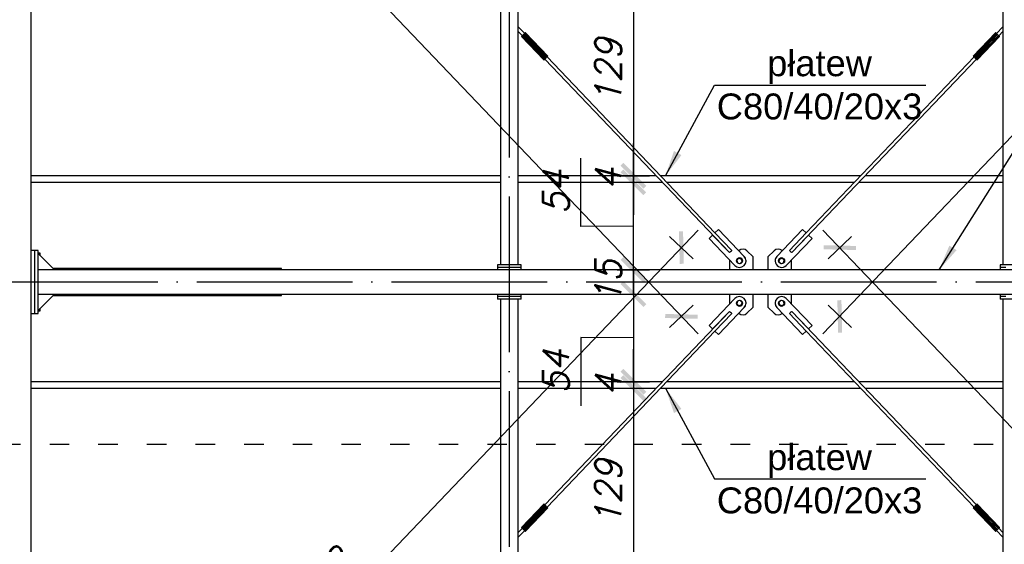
# Model space of a CAD drawing. Header units: millimetres. Extents: x 1814 to 94182, y 11562 to 49454.
# Tile 55 of 143: x 14364 to 14972, y 18136 to 18460. Entities that reach past the tile are written whole.
import ezdxf

# ---------------------------------------------------------------- set-up
doc = ezdxf.new("R2010")
doc.units = ezdxf.units.MM
doc.linetypes.add('ACAD_ISO03W100', pattern=[30, 12, -18])
doc.linetypes.add('ACAD_ISO04W100', pattern=[30, 24, -3, 0, -3])
for name, color, linetype in [('AS_Belki', 145, 'Continuous'), ('AS_Blachy', 30, 'Continuous'), ('AS_Sruby', 9, 'Continuous'), ('odnośnik', 140, 'Continuous'), ('opis', 50, 'Continuous'), ('osie', 40, 'ACAD_ISO04W100')]:
    doc.layers.add(name, color=color, linetype=linetype)
doc.layers.add('wymiar', color=135, linetype='Continuous', lineweight=9)
doc.styles.add('Opisowy', font='arial.ttf')
doc.styles.get("Standard").update_dxf_attribs({"font": 'arial.ttf'})
doc.styles.add('WYMIARY', font='simplex.shx', dxfattribs={"oblique": 15})
doc.dimstyles.new('1-100', dxfattribs={"dimscale": 100, "dimtxt": 0.16, "dimasz": 0.2, "dimexe": 0.1, "dimexo": 0.1, "dimgap": 0.075, "dimtad": 1, "dimrnd": 0.01, "dimzin": 9, "dimtxsty": 'WYMIARY', "dimblk": 'ARCHTICK', "dimcen": 0.2, "dimdle": 0.15, "dimadec": 1, "dimazin": 1, "dimtfac": 1, "dimtix": 1, "dimtmove": 2, "dimatfit": 3, "dimldrblk": 'ARCHTICK', "dimfxl": 0, "dimarcsym": 0})
doc.dimstyles.new('skala 1-100', dxfattribs={"dimtxt": 16, "dimasz": 1, "dimexe": 1.25, "dimexo": 0.625, "dimgap": 5, "dimtad": 1, "dimdec": 1, "dimrnd": 0.1, "dimdsep": 46, "dimtxsty": 'Standard', "dimblk": 'strzałka', "dimcen": -5, "dimse1": 1, "dimse2": 1, "dimazin": 0, "dimtfac": 1, "dimtdec": 1, "dimtix": 1, "dimtmove": 1, "dimatfit": 3, "dimfxl": 0, "dimtolj": 1, "dimarcsym": 0})

# ---------------------------------------------------------------- blocks, each defined once
blk = doc.blocks.new('strzałka')
for p, q in [((0, 9), (0, -9)), ((-9, 0), (9, 0))]:
    blk.add_line(p, q)
at = {"const_width": 1}
blk.add_lwpolyline([(-4.243, -4.243), (4.243, 4.243)], dxfattribs=at)
blk = doc.blocks.new('_ARCHTICK')
at = {"color": 0, "linetype": 'ByBlock', "lineweight": -2}
blk.add_solid([(0.398, 0.309), (0.309, 0.398), (-0.309, -0.398), (-0.398, -0.309)], dxfattribs=at)
blk = doc.blocks.new('*D2036')
at = {"layer": 'Defpoints', "color": 0}
for p in [(14671.79, 18492.62), (14671.79, 18363.62), (14742.85, 18363.62)]:
    blk.add_point(p, dxfattribs=at)
at = {"layer": 'wymiar', "color": 0, "lineweight": -2}
for p, q in [((14742.85, 18507.62), (14742.85, 18348.62)), ((14732.85, 18492.62), (14752.85, 18492.62)), ((14732.85, 18363.62), (14752.85, 18363.62))]:
    blk.add_line(p, q, dxfattribs=at)
at = {"layer": 'wymiar', "color": 0, "lineweight": -2, "xscale": 20, "yscale": 20, "zscale": 20}
for p, rotation in [((14742.85, 18492.62), 90), ((14742.85, 18363.62), 270)]:
    blk.add_blockref('_ARCHTICK', p, dxfattribs=dict(at, rotation=rotation))
at = {"layer": 'wymiar', "color": 0, "insert": (14727.35, 18428.12), "char_height": 16, "attachment_point": 5, "rotation": 90, "style": 'WYMIARY'}
blk.add_mtext('129', dxfattribs=at)
blk = doc.blocks.new('*D2037')
at = {"layer": 'Defpoints', "color": 0}
for p in [(14671.79, 18363.62), (14671.79, 18359.62), (14742.85, 18359.62)]:
    blk.add_point(p, dxfattribs=at)
at = {"layer": 'wymiar', "color": 0, "lineweight": -2}
for p, q in [((14742.85, 18363.62), (14742.85, 18383.62)), ((14732.85, 18363.62), (14752.85, 18363.62)), ((14742.85, 18363.62), (14742.85, 18359.62)), ((14732.85, 18359.62), (14752.85, 18359.62)), ((14742.85, 18359.62), (14742.85, 18339.62))]:
    blk.add_line(p, q, dxfattribs=at)
at = {"layer": 'wymiar', "color": 0, "lineweight": -2, "xscale": 20, "yscale": 20, "zscale": 20}
for p, rotation in [((14742.85, 18363.62), 270), ((14742.85, 18359.62), 90)]:
    blk.add_blockref('_ARCHTICK', p, dxfattribs=dict(at, rotation=rotation))
at = {"layer": 'wymiar', "color": 0, "insert": (14727.35, 18361.62), "char_height": 16, "attachment_point": 5, "rotation": 90, "style": 'WYMIARY'}
blk.add_mtext('4', dxfattribs=at)
blk = doc.blocks.new('*D2038')
at = {"layer": 'Defpoints', "color": 0}
for p in [(14673.59, 18305.62), (14673.59, 18290.62), (14742.85, 18290.62)]:
    blk.add_point(p, dxfattribs=at)
at = {"layer": 'wymiar', "color": 0, "lineweight": -2}
for p, q in [((14742.85, 18305.62), (14742.85, 18325.62)), ((14732.85, 18305.62), (14752.85, 18305.62)), ((14742.85, 18305.62), (14742.85, 18290.62)), ((14732.85, 18290.62), (14752.85, 18290.62)), ((14742.85, 18290.62), (14742.85, 18270.62))]:
    blk.add_line(p, q, dxfattribs=at)
at = {"layer": 'wymiar', "color": 0, "lineweight": -2, "xscale": 20, "yscale": 20, "zscale": 20}
for p, rotation in [((14742.85, 18305.62), 270), ((14742.85, 18290.62), 90)]:
    blk.add_blockref('_ARCHTICK', p, dxfattribs=dict(at, rotation=rotation))
at = {"layer": 'wymiar', "color": 0, "insert": (14727.35, 18298.12), "char_height": 16, "attachment_point": 5, "rotation": 90, "style": 'WYMIARY'}
blk.add_mtext('15', dxfattribs=at)
blk = doc.blocks.new('*D2039')
at = {"layer": 'Defpoints', "color": 0}
for p in [(14673.59, 18290.62), (14671.79, 18236.62), (14742.85, 18236.62)]:
    blk.add_point(p, dxfattribs=at)
at = {"layer": 'wymiar', "color": 0, "lineweight": -2}
for p, q in [((14742.85, 18305.62), (14742.85, 18221.62)), ((14732.85, 18290.62), (14752.85, 18290.62)), ((14742.85, 18263.62), (14710.45, 18263.91)), ((14710.45, 18263.91), (14710.45, 18221.63)), ((14732.85, 18236.62), (14752.85, 18236.62))]:
    blk.add_line(p, q, dxfattribs=at)
at = {"layer": 'wymiar', "color": 0, "lineweight": -2, "xscale": 20, "yscale": 20, "zscale": 20}
for p, rotation in [((14742.85, 18290.62), 90), ((14742.85, 18236.62), 270)]:
    blk.add_blockref('_ARCHTICK', p, dxfattribs=dict(at, rotation=rotation))
at = {"layer": 'wymiar', "color": 0, "insert": (14694.95, 18242.77), "char_height": 16, "attachment_point": 5, "rotation": 90, "style": 'WYMIARY'}
blk.add_mtext('54', dxfattribs=at)
blk = doc.blocks.new('*D2040')
at = {"layer": 'Defpoints', "color": 0}
for p in [(14671.79, 18236.62), (14671.79, 18232.62), (14742.85, 18232.62)]:
    blk.add_point(p, dxfattribs=at)
at = {"layer": 'wymiar', "color": 0, "lineweight": -2}
for p, q in [((14742.85, 18236.62), (14742.85, 18256.62)), ((14732.85, 18236.62), (14752.85, 18236.62)), ((14742.85, 18236.62), (14742.85, 18232.62)), ((14732.85, 18232.62), (14752.85, 18232.62)), ((14742.85, 18232.62), (14742.85, 18212.62))]:
    blk.add_line(p, q, dxfattribs=at)
at = {"layer": 'wymiar', "color": 0, "lineweight": -2, "xscale": 20, "yscale": 20, "zscale": 20}
for p, rotation in [((14742.85, 18236.62), 270), ((14742.85, 18232.62), 90)]:
    blk.add_blockref('_ARCHTICK', p, dxfattribs=dict(at, rotation=rotation))
at = {"layer": 'wymiar', "color": 0, "insert": (14727.35, 18234.62), "char_height": 16, "attachment_point": 5, "rotation": 90, "style": 'WYMIARY'}
blk.add_mtext('4', dxfattribs=at)
blk = doc.blocks.new('*D2041')
at = {"layer": 'Defpoints', "color": 0}
for p in [(14671.79, 18232.62), (14671.79, 18103.62), (14742.85, 18103.62)]:
    blk.add_point(p, dxfattribs=at)
at = {"layer": 'wymiar', "color": 0, "lineweight": -2}
for p, q in [((14742.85, 18247.62), (14742.85, 18088.62)), ((14732.85, 18232.62), (14752.85, 18232.62)), ((14732.85, 18103.62), (14752.85, 18103.62))]:
    blk.add_line(p, q, dxfattribs=at)
at = {"layer": 'wymiar', "color": 0, "lineweight": -2, "xscale": 20, "yscale": 20, "zscale": 20}
for p, rotation in [((14742.85, 18232.62), 90), ((14742.85, 18103.62), 270)]:
    blk.add_blockref('_ARCHTICK', p, dxfattribs=dict(at, rotation=rotation))
at = {"layer": 'wymiar', "color": 0, "insert": (14727.35, 18168.12), "char_height": 16, "attachment_point": 5, "rotation": 90, "style": 'WYMIARY'}
blk.add_mtext('129', dxfattribs=at)
blk = doc.blocks.new('*D2046')
at = {"layer": 'Defpoints', "color": 0}
for p in [(14671.79, 18359.62), (14742.85, 18359.62), (14673.59, 18305.62)]:
    blk.add_point(p, dxfattribs=at)
at = {"layer": 'wymiar', "color": 0, "lineweight": -2}
for p, q in [((14710.45, 18332.33), (14710.45, 18374.61)), ((14742.85, 18290.62), (14742.85, 18374.62)), ((14732.85, 18359.62), (14752.85, 18359.62)), ((14742.85, 18332.62), (14710.45, 18332.33)), ((14732.85, 18305.62), (14752.85, 18305.62))]:
    blk.add_line(p, q, dxfattribs=at)
at = {"layer": 'wymiar', "color": 0, "lineweight": -2, "xscale": 20, "yscale": 20, "zscale": 20}
for p, rotation in [((14742.85, 18359.62), 90), ((14742.85, 18305.62), 270)]:
    blk.add_blockref('_ARCHTICK', p, dxfattribs=dict(at, rotation=rotation))
at = {"layer": 'wymiar', "color": 0, "insert": (14694.95, 18353.47), "char_height": 16, "attachment_point": 5, "rotation": 90, "style": 'WYMIARY'}
blk.add_mtext('54', dxfattribs=at)
blk = doc.blocks.new('*D3243')
at = {"layer": 'Defpoints', "color": 0}
for p in [(14369.37, 18771.01), (14808.31, 18311.16), (14772.44, 18276.91)]:
    blk.add_point(p, dxfattribs=at)
at = {"layer": 'wymiar', "color": 0, "lineweight": -2}
for p, q in [((14323.14, 18747.62), (14782.79, 18266.06)), ((14340.73, 18743.67), (14326.26, 18729.86)), ((14779.67, 18283.82), (14765.2, 18270.01))]:
    blk.add_line(p, q, dxfattribs=at)
at = {"layer": 'wymiar', "color": 0, "lineweight": -2, "xscale": 20, "yscale": 20, "zscale": 20}
for p, rotation in [((14333.5, 18736.77), 133.6670843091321), ((14772.44, 18276.91), 313.6670843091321)]:
    blk.add_blockref('_ARCHTICK', p, dxfattribs=dict(at, rotation=rotation))
at = {"layer": 'wymiar', "color": 0, "insert": (14565.28, 18518.59), "char_height": 16, "attachment_point": 5, "rotation": 313.66708, "style": 'WYMIARY'}
blk.add_mtext('635,72', dxfattribs=at)
blk = doc.blocks.new('*D3245')
at = {"layer": 'Defpoints', "color": 0}
for p in [(14772.44, 18319.33), (14808.31, 18285.09), (14369.37, 17825.23)]:
    blk.add_point(p, dxfattribs=at)
at = {"layer": 'wymiar', "color": 0, "lineweight": -2}
for p, q in [((14323.14, 17848.62), (14782.79, 18330.18)), ((14779.67, 18312.43), (14765.2, 18326.24)), ((14340.73, 17852.57), (14326.26, 17866.38))]:
    blk.add_line(p, q, dxfattribs=at)
at = {"layer": 'wymiar', "color": 0, "lineweight": -2, "xscale": 20, "yscale": 20, "zscale": 20}
for p, rotation in [((14772.44, 18319.33), 46.33291569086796), ((14333.5, 17859.48), 226.3329156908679)]:
    blk.add_blockref('_ARCHTICK', p, dxfattribs=dict(at, rotation=rotation))
at = {"layer": 'wymiar', "color": 0, "insert": (14540.65, 18101.16), "char_height": 16, "attachment_point": 5, "rotation": 46.33292, "style": 'WYMIARY'}
blk.add_mtext('635,72', dxfattribs=at)
blk = doc.blocks.new('*D3249')
at = {"layer": 'Defpoints', "color": 0}
for p in [(15273.2, 18771.01), (14834.26, 18311.16), (14870.13, 18276.91)]:
    blk.add_point(p, dxfattribs=at)
at = {"layer": 'wymiar', "color": 0, "lineweight": -2}
for p, q in [((15319.43, 18747.62), (14859.78, 18266.06)), ((15301.84, 18743.67), (15316.31, 18729.86)), ((14862.9, 18283.82), (14877.37, 18270.01))]:
    blk.add_line(p, q, dxfattribs=at)
at = {"layer": 'wymiar', "color": 0, "lineweight": -2, "xscale": 20, "yscale": 20, "zscale": 20}
for p, rotation in [((15309.08, 18736.77), 46.33291569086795), ((14870.13, 18276.91), 226.3329156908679)]:
    blk.add_blockref('_ARCHTICK', p, dxfattribs=dict(at, rotation=rotation))
at = {"layer": 'wymiar', "color": 0, "insert": (15077.29, 18518.59), "char_height": 16, "attachment_point": 5, "rotation": 46.33292, "style": 'WYMIARY'}
blk.add_mtext('635,72', dxfattribs=at)
blk = doc.blocks.new('*D3247')
at = {"layer": 'Defpoints', "color": 0}
for p in [(14870.13, 18319.33), (14834.26, 18285.09), (15273.2, 17825.23)]:
    blk.add_point(p, dxfattribs=at)
at = {"layer": 'wymiar', "color": 0, "lineweight": -2}
for p, q in [((15319.43, 17848.62), (14859.78, 18330.18)), ((14862.9, 18312.43), (14877.37, 18326.24)), ((15301.84, 17852.57), (15316.31, 17866.38))]:
    blk.add_line(p, q, dxfattribs=at)
at = {"layer": 'wymiar', "color": 0, "lineweight": -2, "xscale": 20, "yscale": 20, "zscale": 20}
for p, rotation in [((14870.13, 18319.33), 133.6670843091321), ((15309.08, 17859.48), 313.6670843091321)]:
    blk.add_blockref('_ARCHTICK', p, dxfattribs=dict(at, rotation=rotation))
at = {"layer": 'wymiar', "color": 0, "insert": (15101.92, 18101.16), "char_height": 16, "attachment_point": 5, "rotation": 313.66708, "style": 'WYMIARY'}
blk.add_mtext('635,72', dxfattribs=at)

msp = doc.modelspace()

# ---------------------------------------------------------------- linework, layer by layer
at = {"layer": 'AS_Belki', "linetype": 'Continuous', "ltscale": 0.25}
for p, q in [((14660.786, 18790.122), (14660.786, 18308.622)), ((14671.786, 18308.622), (14671.786, 18790.122)), ((14970.786, 18790.122), (14970.786, 18308.622)), ((14371.286, 18317.622), (14371.286, 18498.122)), ((14675.785, 18451.464), (14671.786, 18455.655)), ((14671.786, 18452.758), (14674.339, 18450.083)), ((14675.622, 18451.306), (14675.364, 18451.057)), ((14675.929, 18451.594), (14675.53, 18451.21)), ((14675.795, 18451.474), (14675.622, 18451.306)), ((14675.827, 18451.521), (14675.777, 18451.474)), ((14675.781, 18451.469), (14675.856, 18451.536)), ((14675.856, 18451.536), (14675.795, 18451.474)), ((14676.168, 18451.841), (14675.827, 18451.521)), ((14676.196, 18451.854), (14675.929, 18451.594)), ((14689.738, 18437.127), (14675.929, 18451.594)), ((14676.29, 18451.95), (14676.168, 18451.841)), ((14676.29, 18451.95), (14676.196, 18451.854)), ((14690.005, 18437.387), (14676.196, 18451.854)), ((14690.098, 18437.483), (14676.29, 18451.95)), ((14966.281, 18451.95), (14952.473, 18437.483)), ((14952.566, 18437.387), (14966.375, 18451.854)), ((14952.833, 18437.127), (14966.642, 18451.594)), ((14966.375, 18451.854), (14966.281, 18451.95)), ((14966.403, 18451.841), (14966.281, 18451.95)), ((14966.642, 18451.594), (14966.375, 18451.854)), ((14966.744, 18451.521), (14966.403, 18451.841)), ((14967.041, 18451.21), (14966.642, 18451.594)), ((14966.776, 18451.474), (14966.715, 18451.536)), ((14966.715, 18451.536), (14966.79, 18451.469)), ((14966.794, 18451.474), (14966.744, 18451.521)), ((14966.949, 18451.306), (14966.776, 18451.474)), ((14970.786, 18455.655), (14966.786, 18451.464)), ((14967.207, 18451.057), (14966.949, 18451.306)), ((14968.232, 18450.083), (14970.786, 18452.758)), ((14673.952, 18449.726), (14673.83, 18449.602)), ((14673.924, 18449.685), (14673.83, 18449.602)), ((14673.83, 18449.602), (14687.639, 18435.135)), ((14674.19, 18449.934), (14673.924, 18449.685)), ((14687.732, 18435.218), (14673.924, 18449.685)), ((14674.293, 18450.057), (14673.952, 18449.726)), ((14674.589, 18450.312), (14674.19, 18449.934)), ((14687.999, 18435.467), (14674.19, 18449.934)), ((14674.264, 18450.017), (14674.334, 18450.088)), ((14674.325, 18450.07), (14674.264, 18450.017)), ((14674.33, 18450.093), (14674.293, 18450.057)), ((14674.497, 18450.232), (14674.325, 18450.07)), ((14674.755, 18450.476), (14674.497, 18450.232)), ((14675.06, 18450.76), (14674.589, 18450.312)), ((14688.398, 18435.845), (14674.589, 18450.312)), ((14675.06, 18450.765), (14674.755, 18450.476)), ((14675.53, 18451.21), (14675.06, 18450.76)), ((14675.364, 18451.057), (14675.06, 18450.765)), ((14688.869, 18436.292), (14675.06, 18450.76)), ((14689.339, 18436.743), (14675.53, 18451.21)), ((14953.232, 18436.743), (14967.041, 18451.21)), ((14953.702, 18436.292), (14967.511, 18450.76)), ((14954.173, 18435.845), (14967.982, 18450.312)), ((14954.572, 18435.467), (14968.381, 18449.934)), ((14954.839, 18435.218), (14968.647, 18449.685)), ((14954.932, 18435.135), (14968.741, 18449.602)), ((14967.511, 18450.76), (14967.041, 18451.21)), ((14967.511, 18450.765), (14967.207, 18451.057)), ((14967.816, 18450.476), (14967.511, 18450.765)), ((14967.982, 18450.312), (14967.511, 18450.76)), ((14968.074, 18450.232), (14967.816, 18450.476)), ((14968.381, 18449.934), (14967.982, 18450.312)), ((14968.246, 18450.07), (14968.074, 18450.232)), ((14968.237, 18450.088), (14968.307, 18450.017)), ((14968.278, 18450.057), (14968.241, 18450.093)), ((14968.307, 18450.017), (14968.246, 18450.07)), ((14968.619, 18449.726), (14968.278, 18450.057)), ((14968.647, 18449.685), (14968.381, 18449.934)), ((14968.741, 18449.602), (14968.619, 18449.726)), ((14968.741, 18449.602), (14968.647, 18449.685)), ((14687.639, 18435.135), (14687.732, 18435.218)), ((14687.732, 18435.218), (14687.999, 18435.467)), ((14687.999, 18435.467), (14688.398, 18435.845)), ((14688.152, 18435.612), (14802.068, 18316.265)), ((14688.398, 18435.845), (14688.869, 18436.292)), ((14688.869, 18436.292), (14689.339, 18436.743)), ((14689.339, 18436.743), (14689.738, 18437.127)), ((14793.158, 18328.496), (14689.599, 18436.993)), ((14689.738, 18437.127), (14690.005, 18437.387)), ((14690.005, 18437.387), (14690.098, 18437.483)), ((14840.503, 18316.265), (14954.419, 18435.612)), ((14952.973, 18436.993), (14849.413, 18328.496)), ((14952.473, 18437.483), (14952.566, 18437.387)), ((14952.566, 18437.387), (14952.833, 18437.127)), ((14952.833, 18437.127), (14953.232, 18436.743)), ((14953.232, 18436.743), (14953.702, 18436.292)), ((14953.702, 18436.292), (14954.173, 18435.845)), ((14954.173, 18435.845), (14954.572, 18435.467)), ((14954.572, 18435.467), (14954.839, 18435.218)), ((14954.839, 18435.218), (14954.932, 18435.135)), ((14660.786, 18363.622), (14371.286, 18363.622)), ((14756.866, 18363.622), (14671.786, 18363.622)), ((14882.94, 18363.622), (14759.631, 18363.622)), ((14970.786, 18363.622), (14885.705, 18363.622)), ((14371.286, 18359.622), (14660.786, 18359.622)), ((14671.786, 18359.622), (14760.684, 18359.622)), ((14763.449, 18359.622), (14879.122, 18359.622)), ((14881.887, 18359.622), (14970.786, 18359.622)), ((15266.886, 18305.622), (14385.686, 18305.622)), ((14385.686, 18290.622), (15266.886, 18290.622)), ((14660.786, 18287.622), (14660.786, 17806.122)), ((14671.786, 17806.122), (14671.786, 18287.622)), ((14970.786, 18287.622), (14970.786, 17806.122)), ((14371.286, 18098.122), (14371.286, 18278.622)), ((14802.068, 18279.978), (14688.152, 18160.632)), ((14954.419, 18160.632), (14840.503, 18279.978)), ((14689.599, 18159.251), (14793.158, 18267.747)), ((14849.413, 18267.747), (14952.973, 18159.251)), ((14660.786, 18236.622), (14371.286, 18236.622)), ((14760.684, 18236.622), (14671.786, 18236.622)), ((14879.122, 18236.622), (14763.449, 18236.622)), ((14970.786, 18236.622), (14881.887, 18236.622)), ((14371.286, 18232.622), (14660.786, 18232.622)), ((14671.786, 18232.622), (14756.866, 18232.622)), ((14759.631, 18232.622), (14882.94, 18232.622)), ((14885.705, 18232.622), (14970.786, 18232.622)), ((14687.639, 18161.108), (14673.83, 18146.641)), ((14687.732, 18161.025), (14673.924, 18146.558)), ((14687.999, 18160.776), (14674.19, 18146.309)), ((14688.398, 18160.399), (14674.589, 18145.932)), ((14688.869, 18159.951), (14675.06, 18145.484)), ((14687.732, 18161.025), (14687.639, 18161.108)), ((14687.999, 18160.776), (14687.732, 18161.025)), ((14688.398, 18160.399), (14687.999, 18160.776)), ((14688.869, 18159.951), (14688.398, 18160.399)), ((14689.339, 18159.501), (14688.869, 18159.951)), ((14953.702, 18159.951), (14953.232, 18159.501)), ((14954.173, 18160.399), (14953.702, 18159.951)), ((14953.702, 18159.951), (14967.511, 18145.484)), ((14954.572, 18160.776), (14954.173, 18160.399)), ((14954.173, 18160.399), (14967.982, 18145.932)), ((14954.839, 18161.025), (14954.572, 18160.776)), ((14954.572, 18160.776), (14968.381, 18146.309)), ((14954.932, 18161.108), (14954.839, 18161.025)), ((14954.839, 18161.025), (14968.647, 18146.558)), ((14968.741, 18146.641), (14954.932, 18161.108)), ((14689.339, 18159.501), (14675.53, 18145.033)), ((14689.738, 18159.116), (14675.929, 18144.649)), ((14690.005, 18158.856), (14676.196, 18144.389)), ((14676.29, 18144.294), (14690.098, 18158.761)), ((14689.738, 18159.116), (14689.339, 18159.501)), ((14690.005, 18158.856), (14689.738, 18159.116)), ((14690.098, 18158.761), (14690.005, 18158.856)), ((14952.566, 18158.856), (14952.473, 18158.761)), ((14952.473, 18158.761), (14966.281, 18144.294)), ((14952.833, 18159.116), (14952.566, 18158.856)), ((14952.566, 18158.856), (14966.375, 18144.389)), ((14953.232, 18159.501), (14952.833, 18159.116)), ((14952.833, 18159.116), (14966.642, 18144.649)), ((14953.232, 18159.501), (14967.041, 18145.033)), ((14674.339, 18146.16), (14671.786, 18143.485)), ((14671.786, 18140.589), (14675.785, 18144.779)), ((14673.83, 18146.641), (14673.952, 18146.518)), ((14673.83, 18146.641), (14673.924, 18146.558)), ((14673.924, 18146.558), (14674.19, 18146.309)), ((14673.952, 18146.518), (14674.293, 18146.186)), ((14674.19, 18146.309), (14674.589, 18145.932)), ((14674.334, 18146.156), (14674.264, 18146.227)), ((14674.264, 18146.227), (14674.325, 18146.173)), ((14674.293, 18146.186), (14674.33, 18146.151)), ((14674.325, 18146.173), (14674.497, 18146.012)), ((14674.497, 18146.012), (14674.755, 18145.768)), ((14674.589, 18145.932), (14675.06, 18145.484)), ((14674.755, 18145.768), (14675.06, 18145.478)), ((14675.06, 18145.484), (14675.53, 18145.033)), ((14675.06, 18145.478), (14675.364, 18145.187)), ((14675.364, 18145.187), (14675.622, 18144.938)), ((14675.53, 18145.033), (14675.929, 18144.649)), ((14675.622, 18144.938), (14675.795, 18144.77)), ((14675.777, 18144.77), (14675.827, 18144.723)), ((14675.856, 18144.708), (14675.781, 18144.775)), ((14675.795, 18144.77), (14675.856, 18144.708)), ((14675.827, 18144.723), (14676.168, 18144.403)), ((14675.929, 18144.649), (14676.196, 18144.389)), ((14676.168, 18144.403), (14676.29, 18144.294)), ((14676.196, 18144.389), (14676.29, 18144.294)), ((14966.281, 18144.294), (14966.403, 18144.403)), ((14966.281, 18144.294), (14966.375, 18144.389)), ((14966.375, 18144.389), (14966.642, 18144.649)), ((14966.403, 18144.403), (14966.744, 18144.723)), ((14966.642, 18144.649), (14967.041, 18145.033)), ((14966.79, 18144.775), (14966.715, 18144.708)), ((14966.715, 18144.708), (14966.776, 18144.77)), ((14966.744, 18144.723), (14966.794, 18144.77)), ((14966.776, 18144.77), (14966.949, 18144.938)), ((14966.786, 18144.779), (14970.786, 18140.589)), ((14966.949, 18144.938), (14967.207, 18145.187)), ((14967.041, 18145.033), (14967.511, 18145.484)), ((14967.207, 18145.187), (14967.511, 18145.478)), ((14967.511, 18145.484), (14967.982, 18145.932)), ((14967.511, 18145.478), (14967.816, 18145.768)), ((14967.816, 18145.768), (14968.074, 18146.012)), ((14967.982, 18145.932), (14968.381, 18146.309)), ((14968.074, 18146.012), (14968.246, 18146.173)), ((14970.786, 18143.485), (14968.232, 18146.16)), ((14968.307, 18146.227), (14968.237, 18146.156)), ((14968.241, 18146.151), (14968.278, 18146.186)), ((14968.246, 18146.173), (14968.307, 18146.227)), ((14968.278, 18146.186), (14968.619, 18146.518)), ((14968.381, 18146.309), (14968.647, 18146.558)), ((14968.619, 18146.518), (14968.741, 18146.641)), ((14968.647, 18146.558), (14968.741, 18146.641))]:
    msp.add_line(p, q, dxfattribs=at)
at = {"layer": 'AS_Belki', "linetype": 'Continuous', "ltscale": 0.25, "extrusion": (-0.69044, 0.723355, 0.007052)}
msp.add_arc((-23355.018, -21.363, 3029.217), 1, 359.614337, 178.937613, dxfattribs=at)
at = {"layer": 'AS_Belki', "linetype": 'Continuous', "ltscale": 0.25, "extrusion": (0.69044, 0.723355, 0.007052)}
msp.add_arc((1912.384, -165.697, 23495.643), 1, 1.062387, 180.385663, dxfattribs=at)
at = {"layer": 'AS_Belki', "linetype": 'Continuous', "ltscale": 0.25, "extrusion": (-0.69044, -0.723355, 0.007052)}
msp.add_arc((-1913.132, 165.325, -23442.858), 1, 1.062387, 180.385663, dxfattribs=at)
at = {"layer": 'AS_Belki', "linetype": 'Continuous', "ltscale": 0.25, "extrusion": (0.69044, -0.723355, 0.007052)}
msp.add_arc((23355.767, 20.991, -2976.432), 1, 359.614337, 178.937613, dxfattribs=at)
at = {"layer": 'AS_Blachy', "linetype": 'Continuous', "ltscale": 0.25}
for p, q in [((14795.328, 18330.575), (14793.158, 18328.504)), ((14795.328, 18330.56), (14793.158, 18328.489)), ((14811.208, 18313.938), (14795.328, 18330.575)), ((14795.328, 18330.56), (14795.328, 18330.575)), ((14811.208, 18313.923), (14795.328, 18330.56)), ((14847.243, 18330.575), (14831.363, 18313.938)), ((14847.243, 18330.56), (14831.363, 18313.923)), ((14849.413, 18328.504), (14847.243, 18330.575)), ((14847.243, 18330.575), (14847.243, 18330.56)), ((14849.413, 18328.489), (14847.243, 18330.56)), ((14791.708, 18327.119), (14789.541, 18325.051)), ((14791.711, 18327.108), (14789.541, 18325.037)), ((14789.541, 18325.051), (14789.541, 18325.037)), ((14789.541, 18325.037), (14805.421, 18308.4)), ((14791.711, 18327.108), (14791.711, 18327.115)), ((14802.068, 18316.258), (14791.711, 18327.108)), ((14793.158, 18328.504), (14793.158, 18328.489)), ((14793.158, 18328.489), (14803.515, 18317.639)), ((14837.15, 18308.4), (14853.03, 18325.037)), ((14839.056, 18317.639), (14849.413, 18328.489)), ((14850.86, 18327.108), (14840.503, 18316.258)), ((14849.413, 18328.489), (14849.413, 18328.504)), ((14850.86, 18327.115), (14850.86, 18327.108)), ((14853.03, 18325.037), (14850.86, 18327.108)), ((14853.03, 18325.051), (14850.863, 18327.119)), ((14853.03, 18325.037), (14853.03, 18325.051)), ((14373.486, 18317.622), (14371.286, 18317.622)), ((14371.286, 18278.622), (14371.286, 18317.622)), ((14373.486, 18317.622), (14373.486, 18314.622)), ((14375.686, 18317.622), (14373.486, 18317.622)), ((14373.486, 18314.622), (14373.486, 18278.622)), ((14375.686, 18315.622), (14375.686, 18317.622)), ((14385.686, 18305.622), (14375.686, 18315.622)), ((14375.686, 18314.622), (14375.686, 18315.622)), ((14375.686, 18308.622), (14375.686, 18314.622)), ((14802.404, 18316.579), (14802.068, 18316.258)), ((14802.068, 18316.258), (14802.068, 18316.265)), ((14802.181, 18311.794), (14802.181, 18305.622)), ((14803.515, 18317.639), (14803.178, 18317.317)), ((14808.029, 18317.489), (14807.919, 18317.384)), ((14808.029, 18317.475), (14807.926, 18317.376)), ((14808.029, 18317.475), (14808.029, 18317.489)), ((14811.208, 18313.938), (14811.208, 18313.923)), ((14816.786, 18313.621), (14812.91, 18317.451)), ((14812.91, 18317.436), (14812.91, 18317.451)), ((14816.786, 18313.606), (14812.91, 18317.436)), ((14816.786, 18313.606), (14816.786, 18313.621)), ((14816.786, 18305.622), (14816.786, 18313.606)), ((14829.661, 18317.451), (14825.786, 18313.621)), ((14829.661, 18317.436), (14825.786, 18313.606)), ((14825.786, 18313.621), (14825.786, 18313.606)), ((14825.786, 18313.606), (14825.786, 18305.622)), ((14829.661, 18317.451), (14829.661, 18317.436)), ((14831.363, 18313.923), (14831.363, 18313.938)), ((14834.652, 18317.384), (14834.542, 18317.489)), ((14834.542, 18317.489), (14834.542, 18317.475)), ((14834.542, 18317.475), (14834.645, 18317.376)), ((14839.393, 18317.317), (14839.056, 18317.639)), ((14840.503, 18316.258), (14840.167, 18316.579)), ((14840.39, 18305.622), (14840.39, 18311.794)), ((14840.503, 18316.265), (14840.503, 18316.258)), ((14375.686, 18305.622), (14375.686, 18308.622)), ((14375.686, 18290.622), (14375.686, 18305.622)), ((14385.686, 18305.622), (14375.686, 18305.622)), ((14387.686, 18306.422), (14384.886, 18306.422)), ((14525.686, 18306.422), (14387.686, 18306.422)), ((14387.686, 18305.622), (14387.686, 18306.422)), ((14525.686, 18305.622), (14525.686, 18306.422)), ((14673.586, 18308.622), (14658.986, 18308.622)), ((14658.986, 18308.622), (14658.986, 18307.122)), ((14658.986, 18307.122), (14658.986, 18305.622)), ((14670.086, 18307.122), (14658.986, 18307.122)), ((14673.586, 18307.122), (14670.086, 18307.122)), ((14673.586, 18307.122), (14673.586, 18308.622)), ((14673.586, 18305.622), (14673.586, 18307.122)), ((14812.314, 18311.068), (14812.314, 18311.083)), ((14830.257, 18311.083), (14830.257, 18311.068)), ((14983.586, 18308.622), (14968.986, 18308.622)), ((14968.986, 18308.622), (14968.986, 18307.122)), ((14968.986, 18307.122), (14968.986, 18305.622)), ((14972.486, 18307.122), (14968.986, 18307.122)), ((14375.686, 18290.622), (14385.686, 18290.622)), ((14375.686, 18280.622), (14385.686, 18290.622)), ((14375.686, 18280.622), (14375.686, 18290.622)), ((14384.886, 18289.822), (14387.686, 18289.822)), ((14387.686, 18289.822), (14387.686, 18290.622)), ((14387.686, 18289.822), (14525.686, 18289.822)), ((14525.686, 18289.822), (14525.686, 18290.622)), ((14658.986, 18290.622), (14658.986, 18289.122)), ((14662.486, 18289.122), (14658.986, 18289.122)), ((14658.986, 18289.122), (14658.986, 18287.622)), ((14673.586, 18287.622), (14658.986, 18287.622)), ((14670.086, 18289.122), (14662.486, 18289.122)), ((14673.586, 18289.122), (14670.086, 18289.122)), ((14673.586, 18289.122), (14673.586, 18290.622)), ((14673.586, 18287.622), (14673.586, 18289.122)), ((14805.421, 18287.844), (14789.541, 18271.207)), ((14802.181, 18290.622), (14802.181, 18284.449)), ((14816.786, 18282.637), (14816.786, 18290.622)), ((14825.786, 18290.622), (14825.786, 18282.637)), ((14853.03, 18271.207), (14837.15, 18287.844)), ((14840.39, 18284.449), (14840.39, 18290.622)), ((14968.986, 18290.622), (14968.986, 18289.122)), ((14968.986, 18289.122), (14968.986, 18287.622)), ((14972.486, 18289.122), (14968.986, 18289.122)), ((14983.586, 18287.622), (14968.986, 18287.622)), ((14795.328, 18265.683), (14811.208, 18282.32)), ((14795.328, 18265.669), (14811.208, 18282.306)), ((14811.208, 18282.32), (14811.208, 18282.306)), ((14812.314, 18285.161), (14812.314, 18285.175)), ((14812.91, 18278.808), (14816.786, 18282.637)), ((14812.91, 18278.793), (14816.786, 18282.623)), ((14816.786, 18282.623), (14816.786, 18282.637)), ((14825.786, 18282.637), (14829.661, 18278.808)), ((14825.786, 18282.637), (14825.786, 18282.623)), ((14825.786, 18282.623), (14829.661, 18278.793)), ((14830.257, 18285.175), (14830.257, 18285.161)), ((14831.363, 18282.32), (14847.243, 18265.683)), ((14831.363, 18282.306), (14831.363, 18282.32)), ((14831.363, 18282.306), (14847.243, 18265.669)), ((14371.286, 18278.622), (14373.486, 18278.622)), ((14373.486, 18278.622), (14375.686, 18278.622)), ((14375.686, 18278.622), (14375.686, 18280.622)), ((14791.711, 18269.135), (14802.068, 18279.986)), ((14803.515, 18278.605), (14793.158, 18267.754)), ((14802.068, 18279.986), (14802.404, 18279.665)), ((14802.068, 18279.978), (14802.068, 18279.986)), ((14803.178, 18278.926), (14803.515, 18278.605)), ((14807.919, 18278.86), (14808.029, 18278.754)), ((14808.029, 18278.769), (14807.926, 18278.867)), ((14808.029, 18278.754), (14808.029, 18278.769)), ((14812.91, 18278.793), (14812.91, 18278.808)), ((14829.661, 18278.808), (14829.661, 18278.793)), ((14834.542, 18278.769), (14834.645, 18278.867)), ((14834.542, 18278.754), (14834.652, 18278.86)), ((14834.542, 18278.769), (14834.542, 18278.754)), ((14839.056, 18278.605), (14839.393, 18278.926)), ((14849.413, 18267.754), (14839.056, 18278.605)), ((14840.167, 18279.665), (14840.503, 18279.986)), ((14840.503, 18279.986), (14850.86, 18269.135)), ((14840.503, 18279.986), (14840.503, 18279.978)), ((14789.541, 18271.207), (14791.711, 18269.135)), ((14789.541, 18271.207), (14789.541, 18271.192)), ((14789.541, 18271.192), (14791.708, 18269.124)), ((14791.711, 18269.128), (14791.711, 18269.135)), ((14850.86, 18269.135), (14853.03, 18271.207)), ((14850.86, 18269.135), (14850.86, 18269.128)), ((14850.863, 18269.124), (14853.03, 18271.192)), ((14853.03, 18271.192), (14853.03, 18271.207)), ((14793.158, 18267.754), (14795.328, 18265.683)), ((14793.158, 18267.754), (14793.158, 18267.74)), ((14793.158, 18267.74), (14795.328, 18265.669)), ((14795.328, 18265.669), (14795.328, 18265.683)), ((14847.243, 18265.683), (14849.413, 18267.754)), ((14847.243, 18265.669), (14849.413, 18267.74)), ((14847.243, 18265.683), (14847.243, 18265.669)), ((14849.413, 18267.74), (14849.413, 18267.754))]:
    msp.add_line(p, q, dxfattribs=at)
at = {"layer": 'AS_Blachy', "linetype": 'Continuous', "ltscale": 0.25, "extrusion": (-3.42957e-14, -0.009749, 0.999952)}
msp.add_arc((14810.45, 18314.091, -178.547), 3.5, 45.34055, 133.750607, dxfattribs=at)
at = {"layer": 'AS_Blachy', "linetype": 'Continuous', "ltscale": 0.25, "extrusion": (5.12616e-14, -0.009749, 0.999952)}
msp.add_arc((14810.45, 18314.076, -178.546), 3.5, 45.34055, 133.750607, dxfattribs=at)
at = {"layer": 'AS_Blachy', "linetype": 'Continuous', "ltscale": 0.25, "extrusion": (-1.98956e-14, -0.009749, 0.999952)}
for centre in [(14832.121, 18314.091, -178.547), (14832.121, 18314.076, -178.546)]:
    msp.add_arc(centre, 3.5, 46.249393, 134.65945, dxfattribs=at)
at = {"layer": 'AS_Blachy', "linetype": 'Continuous', "ltscale": 0.25, "extrusion": (1.408e-13, -0.009749, 0.999952)}
msp.add_arc((14808.315, 18310.291, -178.51), 4, 223.664974, 43.664974, dxfattribs=at)
at = {"layer": 'AS_Blachy', "linetype": 'Continuous', "ltscale": 0.25, "extrusion": (8.73684e-14, -0.009749, 0.999952)}
msp.add_arc((14808.315, 18310.306, -178.51), 4, 358.664974, 43.664974, dxfattribs=at)
at = {"layer": 'AS_Blachy', "linetype": 'Continuous', "ltscale": 0.25, "extrusion": (-1.2394e-13, -0.009749, 0.999952)}
msp.add_arc((14834.256, 18310.291, -178.51), 4, 136.335026, 316.335026, dxfattribs=at)
at = {"layer": 'AS_Blachy', "linetype": 'Continuous', "ltscale": 0.25, "extrusion": (-7.98003e-14, -0.009749, 0.999952)}
msp.add_arc((14834.256, 18310.306, -178.51), 4, 136.335026, 181.335026, dxfattribs=at)
at = {"layer": 'AS_Blachy', "linetype": 'Continuous', "ltscale": 0.25, "extrusion": (1.40718e-13, 0.009749, 0.999952)}
msp.add_arc((14808.315, 18284.213, 178.255), 4, 316.335026, 136.335026, dxfattribs=at)
at = {"layer": 'AS_Blachy', "linetype": 'Continuous', "ltscale": 0.25, "extrusion": (-1.23034e-13, 0.009749, 0.999952)}
msp.add_arc((14834.256, 18284.213, 178.255), 4, 43.664974, 223.664974, dxfattribs=at)
at = {"layer": 'AS_Blachy', "linetype": 'Continuous', "ltscale": 0.25, "extrusion": (1.26506e-13, 0.009749, 0.999952)}
msp.add_arc((14808.315, 18284.199, 178.255), 4, 316.335026, 1.335026, dxfattribs=at)
at = {"layer": 'AS_Blachy', "linetype": 'Continuous', "ltscale": 0.25, "extrusion": (-1.24679e-13, 0.009749, 0.999952)}
msp.add_arc((14834.256, 18284.199, 178.255), 4, 178.664974, 223.664974, dxfattribs=at)
at = {"layer": 'AS_Blachy', "linetype": 'Continuous', "ltscale": 0.25, "extrusion": (-5.52585e-15, 0.009749, 0.999952)}
msp.add_arc((14810.45, 18280.428, 178.218), 3.5, 226.249393, 314.65945, dxfattribs=at)
at = {"layer": 'AS_Blachy', "linetype": 'Continuous', "ltscale": 0.25, "extrusion": (3.18118e-14, 0.009749, 0.999952)}
msp.add_arc((14810.45, 18280.414, 178.218), 3.5, 226.249393, 314.65945, dxfattribs=at)
at = {"layer": 'AS_Blachy', "linetype": 'Continuous', "ltscale": 0.25, "extrusion": (-3.45392e-14, 0.009749, 0.999952)}
msp.add_arc((14832.121, 18280.428, 178.218), 3.5, 225.34055, 313.750607, dxfattribs=at)
at = {"layer": 'AS_Blachy', "linetype": 'Continuous', "ltscale": 0.25, "extrusion": (4.36328e-14, 0.009749, 0.999952)}
msp.add_arc((14832.121, 18280.414, 178.218), 3.5, 225.34055, 313.750607, dxfattribs=at)
at = {"layer": 'AS_Sruby', "linetype": 'Continuous', "ltscale": 0.25}
for p, q in [((14375.986, 18316.122), (14375.686, 18316.122)), ((14375.986, 18316.093), (14375.986, 18316.122)), ((14375.986, 18316.008), (14375.986, 18316.093)), ((14375.986, 18315.869), (14375.986, 18316.008)), ((14376.986, 18315.959), (14375.986, 18315.959)), ((14375.986, 18315.682), (14375.986, 18315.869)), ((14375.986, 18315.455), (14375.986, 18315.682)), ((14375.986, 18315.325), (14375.986, 18315.455)), ((14376.986, 18315.29), (14376.017, 18315.29)), ((14376.986, 18315.29), (14376.986, 18315.959)), ((14376.986, 18314.322), (14376.986, 18315.29)), ((14807.919, 18312.787), (14806.706, 18311.63)), ((14806.706, 18311.618), (14807.919, 18312.775)), ((14806.706, 18311.63), (14806.706, 18311.618)), ((14806.706, 18311.618), (14807.102, 18309.989)), ((14809.528, 18312.316), (14807.919, 18312.787)), ((14807.919, 18312.787), (14807.919, 18312.775)), ((14807.919, 18312.775), (14809.528, 18312.304)), ((14809.924, 18310.687), (14809.528, 18312.316)), ((14809.528, 18312.304), (14809.528, 18312.316)), ((14809.528, 18312.304), (14809.924, 18310.675)), ((14833.043, 18312.316), (14832.647, 18310.687)), ((14832.647, 18310.675), (14833.043, 18312.304)), ((14834.652, 18312.787), (14833.043, 18312.316)), ((14833.043, 18312.304), (14834.652, 18312.775)), ((14833.043, 18312.304), (14833.043, 18312.316)), ((14835.865, 18311.63), (14834.652, 18312.787)), ((14834.652, 18312.775), (14834.652, 18312.787)), ((14834.652, 18312.775), (14835.865, 18311.618)), ((14835.469, 18309.989), (14835.865, 18311.618)), ((14835.865, 18311.618), (14835.865, 18311.63)), ((14806.465, 18311.204), (14806.465, 18311.202)), ((14807.102, 18309.989), (14808.711, 18309.517)), ((14808.711, 18309.517), (14809.924, 18310.675)), ((14809.924, 18310.675), (14809.924, 18310.687)), ((14810.164, 18311.115), (14810.164, 18311.118)), ((14832.407, 18311.118), (14832.407, 18311.115)), ((14832.647, 18310.687), (14832.647, 18310.675)), ((14832.647, 18310.675), (14833.86, 18309.517)), ((14833.86, 18309.517), (14835.469, 18309.989)), ((14836.106, 18311.202), (14836.106, 18311.204)), ((14376.986, 18280.953), (14376.986, 18281.922)), ((14806.465, 18285.042), (14806.465, 18285.039)), ((14807.102, 18286.255), (14806.706, 18284.626)), ((14807.919, 18283.468), (14806.706, 18284.626)), ((14806.706, 18284.626), (14806.706, 18284.614)), ((14806.706, 18284.614), (14807.919, 18283.456)), ((14808.711, 18286.726), (14807.102, 18286.255)), ((14809.528, 18283.94), (14807.919, 18283.468)), ((14807.919, 18283.456), (14809.528, 18283.928)), ((14807.919, 18283.468), (14807.919, 18283.456)), ((14809.924, 18285.569), (14808.711, 18286.726)), ((14809.924, 18285.569), (14809.528, 18283.94)), ((14809.528, 18283.928), (14809.924, 18285.557)), ((14809.528, 18283.928), (14809.528, 18283.94)), ((14809.924, 18285.557), (14809.924, 18285.569)), ((14810.164, 18285.125), (14810.164, 18285.128)), ((14832.407, 18285.128), (14832.407, 18285.125)), ((14833.86, 18286.726), (14832.647, 18285.569)), ((14833.043, 18283.94), (14832.647, 18285.569)), ((14832.647, 18285.569), (14832.647, 18285.557)), ((14832.647, 18285.557), (14833.043, 18283.928)), ((14834.652, 18283.468), (14833.043, 18283.94)), ((14833.043, 18283.928), (14833.043, 18283.94)), ((14833.043, 18283.928), (14834.652, 18283.456)), ((14835.469, 18286.255), (14833.86, 18286.726)), ((14835.865, 18284.626), (14834.652, 18283.468)), ((14834.652, 18283.456), (14835.865, 18284.614)), ((14834.652, 18283.456), (14834.652, 18283.468)), ((14835.865, 18284.626), (14835.469, 18286.255)), ((14835.865, 18284.614), (14835.865, 18284.626)), ((14836.106, 18285.039), (14836.106, 18285.042)), ((14375.686, 18280.122), (14375.986, 18280.122)), ((14375.986, 18280.788), (14375.986, 18280.918)), ((14375.986, 18280.561), (14375.986, 18280.788)), ((14375.986, 18280.375), (14375.986, 18280.561)), ((14375.986, 18280.236), (14375.986, 18280.375)), ((14375.986, 18280.284), (14376.986, 18280.284)), ((14375.986, 18280.151), (14375.986, 18280.236)), ((14375.986, 18280.122), (14375.986, 18280.151)), ((14376.986, 18280.953), (14376.017, 18280.953)), ((14376.986, 18280.284), (14376.986, 18280.953))]:
    msp.add_line(p, q, dxfattribs=at)
at = {"layer": 'AS_Sruby', "linetype": 'Continuous', "ltscale": 0.25, "extrusion": (-6.58183e-14, -0.009749, 0.999952)}
msp.add_circle((14808.315, 18310.288, -178.51), 1.85, dxfattribs=at)
at = {"layer": 'AS_Sruby', "linetype": 'Continuous', "ltscale": 0.25, "extrusion": (-2.48799e-14, -0.009749, 0.999952)}
msp.add_circle((14834.256, 18310.288, -178.51), 1.85, dxfattribs=at)
at = {"layer": 'AS_Sruby', "linetype": 'Continuous', "ltscale": 0.25, "extrusion": (-6.60728e-14, 0.009749, 0.999952)}
msp.add_circle((14808.315, 18284.216, 178.255), 1.85, dxfattribs=at)
at = {"layer": 'AS_Sruby', "linetype": 'Continuous', "ltscale": 0.25, "extrusion": (2.45407e-14, 0.009749, 0.999952)}
msp.add_circle((14834.256, 18284.216, 178.255), 1.85, dxfattribs=at)
at = {"layer": 'AS_Sruby', "linetype": 'Continuous', "ltscale": 0.25, "extrusion": (-1.87645e-14, -0.009749, 0.999952)}
msp.add_arc((14808.315, 18310.291, -178.51), 1.85, 358.664974, 178.664974, dxfattribs=at)
at = {"layer": 'AS_Sruby', "linetype": 'Continuous', "ltscale": 0.25, "extrusion": (1.69756e-13, -0.009749, 0.999952)}
msp.add_arc((14834.256, 18310.291, -178.51), 1.85, 1.335026, 181.335026, dxfattribs=at)
at = {"layer": 'AS_Sruby', "linetype": 'Continuous', "ltscale": 0.25, "extrusion": (3.00442e-14, 0.009749, 0.999952)}
msp.add_arc((14808.315, 18284.213, 178.255), 1.85, 181.335026, 1.335026, dxfattribs=at)
at = {"layer": 'AS_Sruby', "linetype": 'Continuous', "ltscale": 0.25, "extrusion": (-2.69197e-14, 0.009749, 0.999952)}
msp.add_arc((14834.256, 18284.213, 178.255), 1.85, 178.664974, 358.664974, dxfattribs=at)
at = {"layer": 'odnośnik', "linetype": 'ACAD_ISO03W100'}
msp.add_line((13512.786, 18198.122), (16129.786, 18198.122), dxfattribs=at)
at = {"layer": 'osie', "ltscale": 4}
for p, q in [((14666.286, 19191.622), (14666.286, 17404.622)), ((13512.786, 18298.122), (16129.786, 18298.122))]:
    msp.add_line(p, q, dxfattribs=at)

# ---------------------------------------------------------------- texts
at = {"layer": 'opis', "char_height": 16, "attachment_point": 5, "style": 'Opisowy'}
for insert in [(14857.672, 18419.655), (14857.672, 18176.589)]:
    msp.add_mtext_dynamic_manual_height_columns('płatew\\PC80/40/20x3', width=290.25612, gutter_width=40, heights=[69.3], dxfattribs=dict(at, insert=insert))

# ---------------------------------------------------------------- dimensions: what is measured, and where the dimension line sits
at = {"layer": 'wymiar'}
for p1, p2, distance, picture, middle in [((14369.372, 18771.014), (14808.315, 18311.158), -49.598, '*D3243', (14565.281, 18518.595)), ((15273.199, 18771.014), (14834.256, 18311.158), 49.598, '*D3249', (15077.29, 18518.595)), ((14369.372, 17825.229), (14808.315, 18285.085), 49.598, '*D3245', (14540.652, 18101.157)), ((15273.199, 17825.229), (14834.256, 18285.085), -49.598, '*D3247', (15101.919, 18101.157))]:
    dim = msp.add_aligned_dim(p1=p1, p2=p2, distance=distance, dimstyle='1-100', dxfattribs=at)
    dim.commit()
    dim.dimension.update_dxf_attribs({"geometry": picture, "text_midpoint": middle})
for base, p1, p2, picture, middle in [((14742.851, 18363.622), (14671.786, 18492.622), (14671.786, 18363.622), '*D2036', (14727.351, 18428.122)), ((14742.851, 18359.622), (14671.786, 18363.622), (14671.786, 18359.622), '*D2037', (14727.351, 18361.622)), ((14742.851, 18290.622), (14673.586, 18305.622), (14673.586, 18290.622), '*D2038', (14727.351, 18298.122)), ((14742.851, 18232.622), (14671.786, 18236.622), (14671.786, 18232.622), '*D2040', (14727.351, 18234.622)), ((14742.851, 18103.622), (14671.786, 18232.622), (14671.786, 18103.622), '*D2041', (14727.351, 18168.122))]:
    dim = msp.add_linear_dim(base=base, p1=p1, p2=p2, angle=90, dimstyle='1-100', override={"dimtfill": 1}, dxfattribs=at)
    dim.commit()
    dim.dimension.update_dxf_attribs({"geometry": picture, "text_midpoint": middle})
for base, p1, p2, angle, picture, middle in [((14742.851, 18359.622), (14673.586, 18305.622), (14671.786, 18359.622), 270, '*D2046', (14710.454, 18339.832)), ((14742.851, 18236.622), (14673.586, 18290.622), (14671.786, 18236.622), 90, '*D2039', (14710.454, 18256.412))]:
    dim = msp.add_linear_dim(base=base, p1=p1, p2=p2, angle=angle, dimstyle='1-100', override={"dimtmove": 1, "dimtfill": 1}, dxfattribs=at)
    dim.commit()
    dim.dimension.update_dxf_attribs({"geometry": picture, "text_midpoint": middle, "dimtype": 160})

# ---------------------------------------------------------------- leaders
at = {"layer": 'odnośnik', "ltscale": 0.5}
for points in [[(14762.573, 18363.622), (14792.923, 18419.655), (14923.199, 18419.655)], [(14931.44, 18305.622), (14995.367, 18407.265), (15284.118, 18407.265)], [(14762.573, 18232.622), (14792.923, 18176.589), (14923.199, 18176.589)]]:
    msp.add_leader(points, dimstyle='skala 1-100', override={"dimasz": 16, "dimtad": 0}, dxfattribs=at)

doc.saveas('drawing.dxf')
